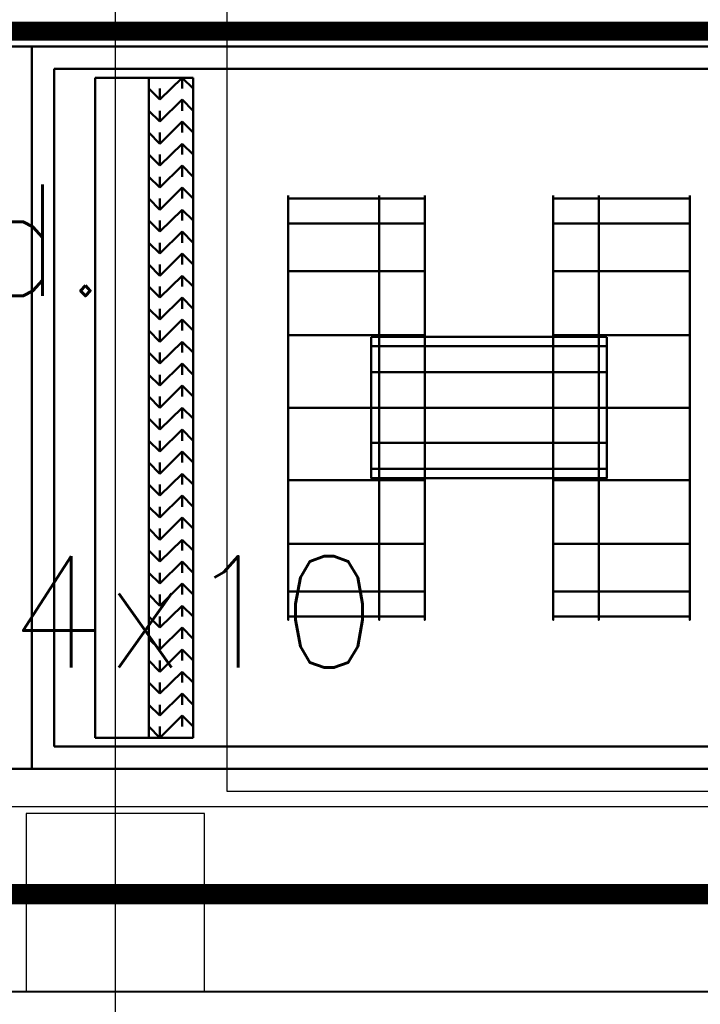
# Model space of a CAD drawing. Header units: centimetres. Extents: x -156440 to 298236, y -263599 to 81430.
# Tile 119 of 170: x 145810 to 147336, y -103460 to -101251. Entities that reach past the tile are written whole.
import ezdxf

# ---------------------------------------------------------------- set-up
doc = ezdxf.new("R2010")
doc.units = ezdxf.units.CM
doc.header["$LTSCALE"] = 50
for name, pattern in [('01-101 Went PP Poziom -2$0$DASHDOT2', [12.7, 6.35, -3.175, 0, -3.175]), ('Kondygnacja -2$0$HIDDEN2', [4.7625, 3.175, -1.5875]), ('Osie rzutów$0$DASHDOT2', [12.7, 6.35, -3.175, 0, -3.175])]:
    doc.linetypes.add(name, pattern=pattern)
for name, color, linetype in [('01-101 Went PP Poziom -2$0$L_linie przekrojowe', 213, 'Continuous'), ('01-101 Went PP Poziom -2$0$L_text', 2, 'Continuous'), ('bgde_centrale wentylacyjne', 3, 'Continuous'), ('Kondygnacja -2$0$ARCH_KONSTR_POWYŻEJ RZUTU_IST', 8, 'Kondygnacja -2$0$HIDDEN2'), ('Kondygnacja -2$0$ARCH_ŻELBET_IST', 9, 'Continuous'), ('Osie rzutów$0$ARCH_INFO_OSIE_IST', 8, 'Osie rzutów$0$DASHDOT2')]:
    doc.layers.add(name, color=color, linetype=linetype)
for name, color, linetype, lineweight in [('01-101 Went PP Poziom -2$0$L_urządzenia', 1, 'Continuous', 50), ('bgde_fundamenty pod urządzenia', 7, 'Continuous', 35), ('bgde_N18', 4, 'Continuous', 40), ('Kondygnacja -2$0$_SP KORYTA', 8, 'Continuous', 25)]:
    doc.layers.add(name, color=color, linetype=linetype, lineweight=lineweight)
doc.layers.get('01-101 Went PP Poziom -2$0$L_text').off()
doc.styles.add('Romans', font='Romans.shx')

# ---------------------------------------------------------------- blocks, each defined once
blk = doc.blocks.new('Osie rzutów')
at = {"layer": 'Osie rzutów$0$ARCH_INFO_OSIE_IST', "ltscale": 10}
for p, q in [((6860, 12510), (6860, 4623.26)), ((4436.04, 11600), (13655, 11600))]:
    blk.add_line(p, q, dxfattribs=at)
blk = doc.blocks.new('Kondygnacja -2$0$konstukcja stropu -2')
at = {"layer": 'Kondygnacja -2$0$ARCH_KONSTR_POWYŻEJ RZUTU_IST', "ltscale": 10}
for p, q in [((6885, 12155), (6885, 11625)), ((6885, 11625), (7435, 11625))]:
    blk.add_line(p, q, dxfattribs=at)
blk = doc.blocks.new('01-101 Went PP Poziom -2$0$A$C531677BF')
at = {"layer": '01-101 Went PP Poziom -2$0$L_urządzenia', "extrusion": (-1.22461e-16, -1, 0)}
for p, q in [((6751.29, 46792, -12), (6841.29, 46792, -12)), ((6751.29, 46792, 292), (6841.29, 46792, 292)), ((6751.29, 46792), (6841.29, 46792)), ((6841.29, 46792, -12), (6841.29, 46630, -12)), ((6841.29, 46792), (6841.29, 46792, -12)), ((6841.29, 46792, -12), (6893.79, 46792, -12)), ((6841.29, 46630), (6841.29, 46792)), ((6841.29, 46792, 146), (6841.29, 46630, 146)), ((6841.29, 46792), (6841.29, 46792, 146)), ((6841.29, 46792, 146), (6893.79, 46792, 146)), ((6841.29, 46792), (6893.79, 46792)), ((6841.29, 46792, -12), (6841.29, 46630, -12)), ((6841.29, 46792), (6841.29, 46792, -12)), ((6841.29, 46630), (6841.29, 46792)), ((6841.29, 46792, 292), (6841.29, 46630, 292)), ((6841.29, 46792), (6841.29, 46792, 292)), ((6841.29, 46630, 146), (6841.29, 46792, 146)), ((6841.29, 46792, 292), (6841.29, 46630, 292)), ((6841.29, 46792, 146), (6841.29, 46792, 292)), ((6841.29, 46792, 292), (6993.79, 46792, 292)), ((6841.29, 46792, 146), (6993.79, 46792, 146)), ((6893.79, 46792, -12), (7041.29, 46792, -12)), ((6893.79, 46792, 146), (7041.29, 46792, 146)), ((6893.79, 46792), (7041.29, 46792)), ((6846.29, 46635, 5), (6846.29, 46787, 5)), ((6846.29, 46787, 141), (6846.29, 46635, 141)), ((6846.29, 46787, 5), (6846.29, 46787, 141)), ((6846.29, 46787, 141), (6893.79, 46787, 141)), ((6846.29, 46787, 5), (6893.79, 46787, 5)), ((6846.29, 46635, 151), (6846.29, 46787, 151)), ((6846.29, 46787, 287), (6846.29, 46635, 287)), ((6846.29, 46787, 151), (6846.29, 46787, 287)), ((6846.29, 46787, 287), (6993.79, 46787, 287)), ((6846.29, 46787, 151), (6993.79, 46787, 151)), ((6893.79, 46787, 141), (7036.29, 46787, 141)), ((6893.79, 46787, 5), (7036.29, 46787, 5)), ((6855.49, 46785, 139), (6855.49, 46637, 139)), ((6855.49, 46785, 7), (6855.49, 46637, 7)), ((6855.49, 46785, 139), (6855.49, 46785, 7)), ((6867.49, 46785, 139), (6855.49, 46785, 139)), ((6855.49, 46785, 7), (6867.49, 46785, 7)), ((6858.49, 46785, 73), (6864.49, 46785, 73)), ((6867.49, 46785, 139), (6867.49, 46637, 139)), ((6867.49, 46785, 7), (6867.49, 46637, 7)), ((6867.49, 46785, 139), (6867.49, 46785, 7)), ((6877.49, 46785, 139), (6867.49, 46785, 139)), ((6867.49, 46785, 7), (6877.49, 46785, 7)), ((6867.49, 46785, 139), (6867.49, 46637, 139)), ((6867.49, 46785, 7), (6867.49, 46637, 7)), ((6867.49, 46785, 7), (6867.49, 46785, 139)), ((6869.99, 46780.1, 139), (6874.99, 46785, 139)), ((6869.99, 46780.1, 7), (6874.99, 46785, 7)), ((6874.99, 46785, 7), (6874.99, 46782.6, 139)), ((6874.99, 46785, 139), (6877.49, 46782.6, 139)), ((6874.99, 46785, 7), (6877.49, 46782.6, 7)), ((6877.49, 46785, 139), (6877.49, 46637, 139)), ((6877.49, 46785, 7), (6877.49, 46637, 7)), ((6877.49, 46785, 7), (6877.49, 46785, 139)), ((6867.49, 46782.6, 7), (6867.49, 46782.6, 139)), ((6867.49, 46782.6, 139), (6869.99, 46780.1, 139)), ((6867.49, 46782.6, 7), (6869.99, 46780.1, 7)), ((6869.99, 46780.1, 7), (6869.99, 46782.6, 139)), ((6877.49, 46782.6, 7), (6877.49, 46782.6, 139)), ((6869.99, 46775.2, 139), (6874.99, 46780.1, 139)), ((6869.99, 46775.2, 7), (6874.99, 46780.1, 7)), ((6874.99, 46780.1, 7), (6874.99, 46777.6, 139)), ((6874.99, 46780.1, 139), (6877.49, 46777.6, 139)), ((6874.99, 46780.1, 7), (6877.49, 46777.6, 7)), ((6867.49, 46777.6, 7), (6867.49, 46777.6, 139)), ((6867.49, 46777.6, 139), (6869.99, 46775.2, 139)), ((6867.49, 46777.6, 7), (6869.99, 46775.2, 7)), ((6869.99, 46775.2, 7), (6869.99, 46777.6, 139)), ((6877.49, 46777.6, 7), (6877.49, 46777.6, 139)), ((6869.99, 46770.2, 139), (6874.99, 46775.2, 139)), ((6869.99, 46770.2, 7), (6874.99, 46775.2, 7)), ((6874.99, 46775.2, 7), (6874.99, 46772.7, 139)), ((6874.99, 46775.2, 139), (6877.49, 46772.7, 139)), ((6874.99, 46775.2, 7), (6877.49, 46772.7, 7)), ((6867.49, 46772.7, 7), (6867.49, 46772.7, 139)), ((6867.49, 46772.7, 139), (6869.99, 46770.2, 139)), ((6867.49, 46772.7, 7), (6869.99, 46770.2, 7)), ((6869.99, 46770.2, 7), (6869.99, 46772.7, 139)), ((6877.49, 46772.7, 7), (6877.49, 46772.7, 139)), ((6869.99, 46765.3, 139), (6874.99, 46770.2, 139)), ((6869.99, 46765.3, 7), (6874.99, 46770.2, 7)), ((6874.99, 46770.2, 7), (6874.99, 46767.8, 139)), ((6874.99, 46770.2, 139), (6877.49, 46767.8, 139)), ((6874.99, 46770.2, 7), (6877.49, 46767.8, 7)), ((6867.49, 46767.8, 7), (6867.49, 46767.8, 139)), ((6867.49, 46767.8, 139), (6869.99, 46765.3, 139)), ((6867.49, 46767.8, 7), (6869.99, 46765.3, 7)), ((6869.99, 46765.3, 7), (6869.99, 46767.8, 139)), ((6877.49, 46767.8, 7), (6877.49, 46767.8, 139)), ((6869.99, 46760.4, 139), (6874.99, 46765.3, 139)), ((6869.99, 46760.4, 7), (6874.99, 46765.3, 7)), ((6874.99, 46765.3, 7), (6874.99, 46762.8, 139)), ((6874.99, 46765.3, 139), (6877.49, 46762.8, 139)), ((6874.99, 46765.3, 7), (6877.49, 46762.8, 7)), ((6867.49, 46762.8, 7), (6867.49, 46762.8, 139)), ((6867.49, 46762.8, 139), (6869.99, 46760.4, 139)), ((6867.49, 46762.8, 7), (6869.99, 46760.4, 7)), ((6869.99, 46760.4, 7), (6869.99, 46762.8, 139)), ((6877.49, 46762.8, 7), (6877.49, 46762.8, 139)), ((6869.99, 46755.4, 139), (6874.99, 46760.4, 139)), ((6869.99, 46755.4, 7), (6874.99, 46760.4, 7)), ((6874.99, 46760.4, 7), (6874.99, 46757.9, 139)), ((6874.99, 46760.4, 139), (6877.49, 46757.9, 139)), ((6874.99, 46760.4, 7), (6877.49, 46757.9, 7)), ((6867.49, 46757.9, 7), (6867.49, 46757.9, 139)), ((6867.49, 46757.9, 139), (6869.99, 46755.4, 139)), ((6867.49, 46757.9, 7), (6869.99, 46755.4, 7)), ((6869.99, 46755.4, 7), (6869.99, 46757.9, 139)), ((6877.49, 46757.9, 7), (6877.49, 46757.9, 139)), ((6898.79, 46757.9, 81.2), (6919.19, 46757.9, 81.2)), ((6898.79, 46757.9, 64.7), (6919.19, 46757.9, 64.7)), ((6919.19, 46757.9, 81.2), (6929.39, 46757.9, 81.2)), ((6919.19, 46757.9, 64.7), (6929.39, 46757.9, 64.7)), ((6968.39, 46757.9, 227.2), (6958.19, 46757.9, 227.2)), ((6968.39, 46757.9, 210.7), (6958.19, 46757.9, 210.7)), ((6988.79, 46757.9, 227.2), (6968.39, 46757.9, 227.2)), ((6988.79, 46757.9, 210.7), (6968.39, 46757.9, 210.7)), ((6869.99, 46750.5, 139), (6874.99, 46755.4, 139)), ((6869.99, 46750.5, 7), (6874.99, 46755.4, 7)), ((6874.99, 46755.4, 7), (6874.99, 46753, 139)), ((6874.99, 46755.4, 139), (6877.49, 46753, 139)), ((6874.99, 46755.4, 7), (6877.49, 46753, 7)), ((6867.49, 46753, 7), (6867.49, 46753, 139)), ((6867.49, 46753, 139), (6869.99, 46750.5, 139)), ((6867.49, 46753, 7), (6869.99, 46750.5, 7)), ((6869.99, 46750.5, 7), (6869.99, 46753, 139)), ((6877.49, 46753, 7), (6877.49, 46753, 139)), ((6898.79, 46752.3, 96.8), (6919.19, 46752.3, 96.8)), ((6898.79, 46752.3, 49.2), (6919.19, 46752.3, 49.2)), ((6919.19, 46752.3, 96.8), (6929.39, 46752.3, 96.8)), ((6919.19, 46752.3, 49.2), (6929.39, 46752.3, 49.2)), ((6968.39, 46752.3, 242.8), (6958.19, 46752.3, 242.8)), ((6968.39, 46752.3, 195.2), (6958.19, 46752.3, 195.2)), ((6988.79, 46752.3, 242.8), (6968.39, 46752.3, 242.8)), ((6988.79, 46752.3, 195.2), (6968.39, 46752.3, 195.2)), ((6869.99, 46745.6, 139), (6874.99, 46750.5, 139)), ((6869.99, 46745.6, 7), (6874.99, 46750.5, 7)), ((6874.99, 46750.5, 7), (6874.99, 46748, 139)), ((6874.99, 46750.5, 139), (6877.49, 46748, 139)), ((6874.99, 46750.5, 7), (6877.49, 46748, 7)), ((6867.49, 46748, 7), (6867.49, 46748, 139)), ((6867.49, 46748, 139), (6869.99, 46745.6, 139)), ((6867.49, 46748, 7), (6869.99, 46745.6, 7)), ((6869.99, 46745.6, 7), (6869.99, 46748, 139)), ((6877.49, 46748, 7), (6877.49, 46748, 139)), ((6869.99, 46740.6, 139), (6874.99, 46745.6, 139)), ((6869.99, 46740.6, 7), (6874.99, 46745.6, 7)), ((6874.99, 46745.6, 7), (6874.99, 46743.1, 139)), ((6874.99, 46745.6, 139), (6877.49, 46743.1, 139)), ((6874.99, 46745.6, 7), (6877.49, 46743.1, 7)), ((6867.49, 46743.1, 7), (6867.49, 46743.1, 139)), ((6867.49, 46743.1, 139), (6869.99, 46740.6, 139)), ((6867.49, 46743.1, 7), (6869.99, 46740.6, 7)), ((6869.99, 46740.6, 7), (6869.99, 46743.1, 139)), ((6877.49, 46743.1, 7), (6877.49, 46743.1, 139)), ((6869.99, 46735.7, 139), (6874.99, 46740.6, 139)), ((6869.99, 46735.7, 7), (6874.99, 46740.6, 7)), ((6874.99, 46740.6, 7), (6874.99, 46738.2, 139)), ((6874.99, 46740.6, 139), (6877.49, 46738.2, 139)), ((6874.99, 46740.6, 7), (6877.49, 46738.2, 7)), ((6898.79, 46741.6, 109.4), (6919.19, 46741.6, 109.4)), ((6898.79, 46741.6, 36.5), (6919.19, 46741.6, 36.5)), ((6919.19, 46741.6, 109.4), (6929.39, 46741.6, 109.4)), ((6919.19, 46741.6, 36.5), (6929.39, 46741.6, 36.5)), ((6968.39, 46741.6, 255.4), (6958.19, 46741.6, 255.4)), ((6968.39, 46741.6, 182.5), (6958.19, 46741.6, 182.5)), ((6988.79, 46741.6, 255.4), (6968.39, 46741.6, 255.4)), ((6988.79, 46741.6, 182.5), (6968.39, 46741.6, 182.5)), ((6867.49, 46738.2, 7), (6867.49, 46738.2, 139)), ((6867.49, 46738.2, 139), (6869.99, 46735.7, 139)), ((6867.49, 46738.2, 7), (6869.99, 46735.7, 7)), ((6869.99, 46735.7, 7), (6869.99, 46738.2, 139)), ((6877.49, 46738.2, 7), (6877.49, 46738.2, 139)), ((6869.99, 46730.8, 139), (6874.99, 46735.7, 139)), ((6869.99, 46730.8, 7), (6874.99, 46735.7, 7)), ((6874.99, 46735.7, 7), (6874.99, 46733.2, 139)), ((6874.99, 46735.7, 139), (6877.49, 46733.2, 139)), ((6874.99, 46735.7, 7), (6877.49, 46733.2, 7)), ((6867.49, 46733.2, 7), (6867.49, 46733.2, 139)), ((6867.49, 46733.2, 139), (6869.99, 46730.8, 139)), ((6867.49, 46733.2, 7), (6869.99, 46730.8, 7)), ((6869.99, 46730.8, 7), (6869.99, 46733.2, 139)), ((6877.49, 46733.2, 7), (6877.49, 46733.2, 139)), ((6869.99, 46725.8, 139), (6874.99, 46730.8, 139)), ((6869.99, 46725.8, 7), (6874.99, 46730.8, 7)), ((6874.99, 46730.8, 7), (6874.99, 46728.3, 139)), ((6874.99, 46730.8, 139), (6877.49, 46728.3, 139)), ((6874.99, 46730.8, 7), (6877.49, 46728.3, 7)), ((6867.49, 46728.3, 7), (6867.49, 46728.3, 139)), ((6867.49, 46728.3, 139), (6869.99, 46725.8, 139)), ((6867.49, 46728.3, 7), (6869.99, 46725.8, 7)), ((6869.99, 46725.8, 7), (6869.99, 46728.3, 139)), ((6877.49, 46728.3, 7), (6877.49, 46728.3, 139)), ((6898.79, 46727.3, 117.7), (6919.19, 46727.3, 117.7)), ((6898.79, 46727.3, 28.2), (6919.19, 46727.3, 28.2)), ((6919.19, 46727.3, 117.7), (6929.39, 46727.3, 117.7)), ((6919.19, 46727.3, 28.2), (6929.39, 46727.3, 28.2)), ((6968.39, 46727.3, 263.7), (6958.19, 46727.3, 263.7)), ((6968.39, 46727.3, 174.2), (6958.19, 46727.3, 174.2)), ((6988.79, 46727.3, 263.7), (6968.39, 46727.3, 263.7)), ((6988.79, 46727.3, 174.2), (6968.39, 46727.3, 174.2)), ((6869.99, 46720.9, 139), (6874.99, 46725.8, 139)), ((6869.99, 46720.9, 7), (6874.99, 46725.8, 7)), ((6874.99, 46725.8, 7), (6874.99, 46723.4, 139)), ((6874.99, 46725.8, 139), (6877.49, 46723.4, 139)), ((6874.99, 46725.8, 7), (6877.49, 46723.4, 7)), ((6958.19, 46726.9, 219), (6917.39, 46726.9, 219)), ((6929.39, 46726.9, 73), (6970.19, 46726.9, 73)), ((6867.49, 46723.4, 7), (6867.49, 46723.4, 139)), ((6867.49, 46723.4, 139), (6869.99, 46720.9, 139)), ((6867.49, 46723.4, 7), (6869.99, 46720.9, 7)), ((6869.99, 46720.9, 7), (6869.99, 46723.4, 139)), ((6877.49, 46723.4, 7), (6877.49, 46723.4, 139)), ((6958.19, 46724.8, 226.9), (6917.39, 46724.8, 226.9)), ((6958.19, 46724.8, 211), (6917.39, 46724.8, 211)), ((6929.39, 46724.8, 80.9), (6970.19, 46724.8, 80.9)), ((6929.39, 46724.8, 65), (6970.19, 46724.8, 65)), ((6869.99, 46716, 139), (6874.99, 46720.9, 139)), ((6869.99, 46716, 7), (6874.99, 46720.9, 7)), ((6874.99, 46720.9, 7), (6874.99, 46718.4, 139)), ((6874.99, 46720.9, 139), (6877.49, 46718.4, 139)), ((6874.99, 46720.9, 7), (6877.49, 46718.4, 7)), ((6958.19, 46719, 232.7), (6917.39, 46719, 232.7)), ((6958.19, 46719, 205.2), (6917.39, 46719, 205.2)), ((6929.39, 46719, 86.7), (6970.19, 46719, 86.7)), ((6929.39, 46719, 59.2), (6970.19, 46719, 59.2)), ((6867.49, 46718.4, 7), (6867.49, 46718.4, 139)), ((6867.49, 46718.4, 139), (6869.99, 46716, 139)), ((6867.49, 46718.4, 7), (6869.99, 46716, 7)), ((6869.99, 46716, 7), (6869.99, 46718.4, 139)), ((6877.49, 46718.4, 7), (6877.49, 46718.4, 139)), ((6869.99, 46711, 139), (6874.99, 46716, 139)), ((6869.99, 46711, 7), (6874.99, 46716, 7)), ((6874.99, 46716, 7), (6874.99, 46713.5, 139)), ((6874.99, 46716, 139), (6877.49, 46713.5, 139)), ((6874.99, 46716, 7), (6877.49, 46713.5, 7)), ((6867.49, 46713.5, 7), (6867.49, 46713.5, 139)), ((6867.49, 46713.5, 139), (6869.99, 46711, 139)), ((6867.49, 46713.5, 7), (6869.99, 46711, 7)), ((6869.99, 46711, 7), (6869.99, 46713.5, 139)), ((6877.49, 46713.5, 7), (6877.49, 46713.5, 139)), ((6869.99, 46706.1, 139), (6874.99, 46711, 139)), ((6869.99, 46706.1, 7), (6874.99, 46711, 7)), ((6874.99, 46711, 7), (6874.99, 46708.6, 139)), ((6874.99, 46711, 139), (6877.49, 46708.6, 139)), ((6874.99, 46711, 7), (6877.49, 46708.6, 7)), ((6898.79, 46711, 25.4), (6919.19, 46711, 25.4)), ((6898.79, 46711, 120.6), (6919.19, 46711, 120.6)), ((6958.19, 46711, 203.1), (6917.39, 46711, 203.1)), ((6958.19, 46711, 234.8), (6917.39, 46711, 234.8)), ((6919.19, 46711, 25.4), (6929.39, 46711, 25.4)), ((6919.19, 46711, 120.6), (6929.39, 46711, 120.6)), ((6929.39, 46711, 57.1), (6970.19, 46711, 57.1)), ((6929.39, 46711, 88.8), (6970.19, 46711, 88.8)), ((6968.39, 46711, 171.4), (6958.19, 46711, 171.4)), ((6968.39, 46711, 266.6), (6958.19, 46711, 266.6)), ((6988.79, 46711, 171.4), (6968.39, 46711, 171.4)), ((6988.79, 46711, 266.6), (6968.39, 46711, 266.6)), ((6867.49, 46708.6, 7), (6867.49, 46708.6, 139)), ((6867.49, 46708.6, 139), (6869.99, 46706.1, 139)), ((6867.49, 46708.6, 7), (6869.99, 46706.1, 7)), ((6869.99, 46706.1, 7), (6869.99, 46708.6, 139)), ((6877.49, 46708.6, 7), (6877.49, 46708.6, 139)), ((6869.99, 46701.2, 139), (6874.99, 46706.1, 139)), ((6869.99, 46701.2, 7), (6874.99, 46706.1, 7)), ((6874.99, 46706.1, 7), (6874.99, 46703.6, 139)), ((6874.99, 46706.1, 139), (6877.49, 46703.6, 139)), ((6874.99, 46706.1, 7), (6877.49, 46703.6, 7)), ((6867.49, 46703.6, 7), (6867.49, 46703.6, 139)), ((6867.49, 46703.6, 139), (6869.99, 46701.2, 139)), ((6867.49, 46703.6, 7), (6869.99, 46701.2, 7)), ((6869.99, 46701.2, 7), (6869.99, 46703.6, 139)), ((6877.49, 46703.6, 7), (6877.49, 46703.6, 139)), ((6958.19, 46703.1, 205.2), (6917.39, 46703.1, 205.2)), ((6958.19, 46703.1, 232.7), (6917.39, 46703.1, 232.7)), ((6929.39, 46703.1, 59.2), (6970.19, 46703.1, 59.2)), ((6929.39, 46703.1, 86.7), (6970.19, 46703.1, 86.7)), ((6869.99, 46696.2, 139), (6874.99, 46701.2, 139)), ((6869.99, 46696.2, 7), (6874.99, 46701.2, 7)), ((6874.99, 46701.2, 7), (6874.99, 46698.7, 139)), ((6874.99, 46701.2, 139), (6877.49, 46698.7, 139)), ((6874.99, 46701.2, 7), (6877.49, 46698.7, 7)), ((6867.49, 46698.7, 7), (6867.49, 46698.7, 139)), ((6867.49, 46698.7, 139), (6869.99, 46696.2, 139)), ((6867.49, 46698.7, 7), (6869.99, 46696.2, 7)), ((6869.99, 46696.2, 7), (6869.99, 46698.7, 139)), ((6877.49, 46698.7, 7), (6877.49, 46698.7, 139)), ((6958.19, 46697.3, 211), (6917.39, 46697.3, 211)), ((6958.19, 46697.3, 226.9), (6917.39, 46697.3, 226.9)), ((6929.39, 46697.3, 65), (6970.19, 46697.3, 65)), ((6929.39, 46697.3, 80.9), (6970.19, 46697.3, 80.9)), ((6869.99, 46691.3, 139), (6874.99, 46696.2, 139)), ((6869.99, 46691.3, 7), (6874.99, 46696.2, 7)), ((6874.99, 46696.2, 7), (6874.99, 46693.8, 139)), ((6874.99, 46696.2, 139), (6877.49, 46693.8, 139)), ((6874.99, 46696.2, 7), (6877.49, 46693.8, 7)), ((6898.79, 46694.8, 28.2), (6919.19, 46694.8, 28.2)), ((6898.79, 46694.8, 117.7), (6919.19, 46694.8, 117.7)), ((6958.19, 46695.2, 219), (6917.39, 46695.2, 219)), ((6919.19, 46694.8, 28.2), (6929.39, 46694.8, 28.2)), ((6919.19, 46694.8, 117.7), (6929.39, 46694.8, 117.7)), ((6929.39, 46695.2, 73), (6970.19, 46695.2, 73)), ((6968.39, 46694.8, 174.2), (6958.19, 46694.8, 174.2)), ((6968.39, 46694.8, 263.7), (6958.19, 46694.8, 263.7)), ((6988.79, 46694.8, 174.2), (6968.39, 46694.8, 174.2)), ((6988.79, 46694.8, 263.7), (6968.39, 46694.8, 263.7)), ((6867.49, 46693.8, 7), (6867.49, 46693.8, 139)), ((6867.49, 46693.8, 139), (6869.99, 46691.3, 139)), ((6867.49, 46693.8, 7), (6869.99, 46691.3, 7)), ((6869.99, 46691.3, 7), (6869.99, 46693.8, 139)), ((6877.49, 46693.8, 7), (6877.49, 46693.8, 139)), ((6869.99, 46686.4, 139), (6874.99, 46691.3, 139)), ((6869.99, 46686.4, 7), (6874.99, 46691.3, 7)), ((6874.99, 46691.3, 7), (6874.99, 46688.8, 139)), ((6874.99, 46691.3, 139), (6877.49, 46688.8, 139)), ((6874.99, 46691.3, 7), (6877.49, 46688.8, 7)), ((6867.49, 46688.8, 7), (6867.49, 46688.8, 139)), ((6867.49, 46688.8, 139), (6869.99, 46686.4, 139)), ((6867.49, 46688.8, 7), (6869.99, 46686.4, 7)), ((6869.99, 46686.4, 7), (6869.99, 46688.8, 139)), ((6877.49, 46688.8, 7), (6877.49, 46688.8, 139)), ((6869.99, 46681.4, 139), (6874.99, 46686.4, 139)), ((6869.99, 46681.4, 7), (6874.99, 46686.4, 7)), ((6874.99, 46686.4, 7), (6874.99, 46683.9, 139)), ((6874.99, 46686.4, 139), (6877.49, 46683.9, 139)), ((6874.99, 46686.4, 7), (6877.49, 46683.9, 7)), ((6867.49, 46683.9, 7), (6867.49, 46683.9, 139)), ((6867.49, 46683.9, 139), (6869.99, 46681.4, 139)), ((6867.49, 46683.9, 7), (6869.99, 46681.4, 7)), ((6869.99, 46681.4, 7), (6869.99, 46683.9, 139)), ((6877.49, 46683.9, 7), (6877.49, 46683.9, 139)), ((6869.99, 46676.5, 139), (6874.99, 46681.4, 139)), ((6869.99, 46676.5, 7), (6874.99, 46681.4, 7)), ((6874.99, 46681.4, 7), (6874.99, 46679, 139)), ((6874.99, 46681.4, 139), (6877.49, 46679, 139)), ((6874.99, 46681.4, 7), (6877.49, 46679, 7)), ((6867.49, 46679, 7), (6867.49, 46679, 139)), ((6867.49, 46679, 139), (6869.99, 46676.5, 139)), ((6867.49, 46679, 7), (6869.99, 46676.5, 7)), ((6869.99, 46676.5, 7), (6869.99, 46679, 139)), ((6877.49, 46679, 7), (6877.49, 46679, 139)), ((6898.79, 46680.5, 36.5), (6919.19, 46680.5, 36.5)), ((6898.79, 46680.5, 109.4), (6919.19, 46680.5, 109.4)), ((6919.19, 46680.5, 36.5), (6929.39, 46680.5, 36.5)), ((6919.19, 46680.5, 109.4), (6929.39, 46680.5, 109.4)), ((6968.39, 46680.5, 182.5), (6958.19, 46680.5, 182.5)), ((6968.39, 46680.5, 255.4), (6958.19, 46680.5, 255.4)), ((6988.79, 46680.5, 182.5), (6968.39, 46680.5, 182.5)), ((6988.79, 46680.5, 255.4), (6968.39, 46680.5, 255.4)), ((6869.99, 46671.6, 139), (6874.99, 46676.5, 139)), ((6869.99, 46671.6, 7), (6874.99, 46676.5, 7)), ((6874.99, 46676.5, 7), (6874.99, 46674, 139)), ((6874.99, 46676.5, 139), (6877.49, 46674, 139)), ((6874.99, 46676.5, 7), (6877.49, 46674, 7)), ((6867.49, 46674, 7), (6867.49, 46674, 139)), ((6867.49, 46674, 139), (6869.99, 46671.6, 139)), ((6867.49, 46674, 7), (6869.99, 46671.6, 7)), ((6869.99, 46671.6, 7), (6869.99, 46674, 139)), ((6877.49, 46674, 7), (6877.49, 46674, 139)), ((6869.99, 46666.6, 139), (6874.99, 46671.6, 139)), ((6869.99, 46666.6, 7), (6874.99, 46671.6, 7)), ((6874.99, 46671.6, 7), (6874.99, 46669.1, 139)), ((6874.99, 46671.6, 139), (6877.49, 46669.1, 139)), ((6874.99, 46671.6, 7), (6877.49, 46669.1, 7)), ((6867.49, 46669.1, 7), (6867.49, 46669.1, 139)), ((6867.49, 46669.1, 139), (6869.99, 46666.6, 139)), ((6867.49, 46669.1, 7), (6869.99, 46666.6, 7)), ((6869.99, 46666.6, 7), (6869.99, 46669.1, 139)), ((6877.49, 46669.1, 7), (6877.49, 46669.1, 139)), ((6898.79, 46669.8, 49.2), (6919.19, 46669.8, 49.2)), ((6898.79, 46669.8, 96.8), (6919.19, 46669.8, 96.8)), ((6919.19, 46669.8, 49.2), (6929.39, 46669.8, 49.2)), ((6919.19, 46669.8, 96.8), (6929.39, 46669.8, 96.8)), ((6968.39, 46669.8, 195.2), (6958.19, 46669.8, 195.2)), ((6968.39, 46669.8, 242.8), (6958.19, 46669.8, 242.8)), ((6988.79, 46669.8, 195.2), (6968.39, 46669.8, 195.2)), ((6988.79, 46669.8, 242.8), (6968.39, 46669.8, 242.8)), ((6869.99, 46661.7, 139), (6874.99, 46666.6, 139)), ((6869.99, 46661.7, 7), (6874.99, 46666.6, 7)), ((6874.99, 46666.6, 7), (6874.99, 46664.2, 139)), ((6874.99, 46666.6, 139), (6877.49, 46664.2, 139)), ((6874.99, 46666.6, 7), (6877.49, 46664.2, 7)), ((6867.49, 46664.2, 7), (6867.49, 46664.2, 139)), ((6867.49, 46664.2, 139), (6869.99, 46661.7, 139)), ((6867.49, 46664.2, 7), (6869.99, 46661.7, 7)), ((6869.99, 46661.7, 7), (6869.99, 46664.2, 139)), ((6877.49, 46664.2, 7), (6877.49, 46664.2, 139)), ((6898.79, 46664.2, 64.7), (6919.19, 46664.2, 64.7)), ((6898.79, 46664.2, 81.2), (6919.19, 46664.2, 81.2)), ((6919.19, 46664.2, 64.7), (6929.39, 46664.2, 64.7)), ((6919.19, 46664.2, 81.2), (6929.39, 46664.2, 81.2)), ((6968.39, 46664.2, 210.7), (6958.19, 46664.2, 210.7)), ((6968.39, 46664.2, 227.2), (6958.19, 46664.2, 227.2)), ((6988.79, 46664.2, 210.7), (6968.39, 46664.2, 210.7)), ((6988.79, 46664.2, 227.2), (6968.39, 46664.2, 227.2)), ((6869.99, 46656.8, 139), (6874.99, 46661.7, 139)), ((6869.99, 46656.8, 7), (6874.99, 46661.7, 7)), ((6874.99, 46661.7, 7), (6874.99, 46659.2, 139)), ((6874.99, 46661.7, 139), (6877.49, 46659.2, 139)), ((6874.99, 46661.7, 7), (6877.49, 46659.2, 7)), ((6867.49, 46659.2, 7), (6867.49, 46659.2, 139)), ((6867.49, 46659.2, 139), (6869.99, 46656.8, 139)), ((6867.49, 46659.2, 7), (6869.99, 46656.8, 7)), ((6869.99, 46656.8, 7), (6869.99, 46659.2, 139)), ((6877.49, 46659.2, 7), (6877.49, 46659.2, 139)), ((6869.99, 46651.8, 139), (6874.99, 46656.8, 139)), ((6869.99, 46651.8, 7), (6874.99, 46656.8, 7)), ((6874.99, 46656.8, 7), (6874.99, 46654.3, 139)), ((6874.99, 46656.8, 139), (6877.49, 46654.3, 139)), ((6874.99, 46656.8, 7), (6877.49, 46654.3, 7)), ((6867.49, 46654.3, 7), (6867.49, 46654.3, 139)), ((6867.49, 46654.3, 139), (6869.99, 46651.8, 139)), ((6867.49, 46654.3, 7), (6869.99, 46651.8, 7)), ((6869.99, 46651.8, 7), (6869.99, 46654.3, 139)), ((6877.49, 46654.3, 7), (6877.49, 46654.3, 139)), ((6869.99, 46646.9, 139), (6874.99, 46651.8, 139)), ((6869.99, 46646.9, 7), (6874.99, 46651.8, 7)), ((6874.99, 46651.8, 7), (6874.99, 46649.4, 139)), ((6874.99, 46651.8, 139), (6877.49, 46649.4, 139)), ((6874.99, 46651.8, 7), (6877.49, 46649.4, 7)), ((6867.49, 46649.4, 7), (6867.49, 46649.4, 139)), ((6867.49, 46649.4, 139), (6869.99, 46646.9, 139)), ((6867.49, 46649.4, 7), (6869.99, 46646.9, 7)), ((6869.99, 46646.9, 7), (6869.99, 46649.4, 139)), ((6877.49, 46649.4, 7), (6877.49, 46649.4, 139)), ((6869.99, 46642, 139), (6874.99, 46646.9, 139)), ((6869.99, 46642, 7), (6874.99, 46646.9, 7)), ((6874.99, 46646.9, 7), (6874.99, 46644.4, 139)), ((6874.99, 46646.9, 139), (6877.49, 46644.4, 139)), ((6874.99, 46646.9, 7), (6877.49, 46644.4, 7)), ((6867.49, 46644.4, 7), (6867.49, 46644.4, 139)), ((6867.49, 46644.4, 139), (6869.99, 46642, 139)), ((6867.49, 46644.4, 7), (6869.99, 46642, 7)), ((6869.99, 46642, 7), (6869.99, 46644.4, 139)), ((6877.49, 46644.4, 7), (6877.49, 46644.4, 139)), ((6869.99, 46637, 139), (6874.99, 46642, 139)), ((6869.99, 46637, 7), (6874.99, 46642, 7)), ((6874.99, 46642, 7), (6874.99, 46639.5, 139)), ((6874.99, 46642, 139), (6877.49, 46639.5, 139)), ((6874.99, 46642, 7), (6877.49, 46639.5, 7)), ((6867.49, 46639.5, 7), (6867.49, 46639.5, 139)), ((6867.49, 46639.5, 139), (6869.99, 46637, 139)), ((6867.49, 46639.5, 7), (6869.99, 46637, 7)), ((6869.99, 46637, 7), (6869.99, 46639.5, 139)), ((6877.49, 46639.5, 7), (6877.49, 46639.5, 139)), ((6855.49, 46637, 139), (6855.49, 46637, 7)), ((6867.49, 46637, 139), (6855.49, 46637, 139)), ((6855.49, 46637, 7), (6867.49, 46637, 7)), ((6867.49, 46637, 139), (6867.49, 46637, 7)), ((6877.49, 46637, 139), (6867.49, 46637, 139)), ((6867.49, 46637, 7), (6877.49, 46637, 7)), ((6867.49, 46637, 7), (6867.49, 46637, 139)), ((6877.49, 46637, 7), (6877.49, 46637, 139)), ((6846.29, 46635, 141), (6846.29, 46635, 5)), ((6846.29, 46635, 141), (6893.79, 46635, 141)), ((6846.29, 46635, 5), (6893.79, 46635, 5)), ((6846.29, 46635, 287), (6846.29, 46635, 151)), ((6846.29, 46635, 287), (6993.79, 46635, 287)), ((6846.29, 46635, 151), (6993.79, 46635, 151)), ((6893.79, 46635, 141), (7036.29, 46635, 141)), ((6893.79, 46635, 5), (7036.29, 46635, 5)), ((6751.29, 46630, -12), (6841.29, 46630, -12)), ((6751.29, 46630, 292), (6841.29, 46630, 292)), ((6751.29, 46630), (6841.29, 46630)), ((6841.29, 46630), (6841.29, 46630, -12)), ((6841.29, 46630, -12), (6893.79, 46630, -12)), ((6841.29, 46630, 146), (6841.29, 46630)), ((6841.29, 46630, 146), (6893.79, 46630, 146)), ((6841.29, 46630), (6893.79, 46630)), ((6841.29, 46630), (6841.29, 46630, -12)), ((6841.29, 46630, 292), (6841.29, 46630)), ((6841.29, 46630, 292), (6841.29, 46630, 146)), ((6841.29, 46630, 292), (6993.79, 46630, 292)), ((6841.29, 46630, 146), (6993.79, 46630, 146)), ((6893.79, 46630, -12), (7041.29, 46630, -12)), ((6893.79, 46630, 146), (7041.29, 46630, 146)), ((6893.79, 46630), (7041.29, 46630))]:
    blk.add_line(p, q, dxfattribs=at)
at = {"layer": '01-101 Went PP Poziom -2$0$L_urządzenia', "extrusion": (1, -1.22461e-16, 0)}
for centre, radius in [((46711, 73, 6898.79), 47.6), ((46711, 73, 6919.19), 47.6), ((46711, 73, 6919.19), 47.6), ((46711, 73, 6929.39), 47.6), ((46711, 219, 6958.19), 47.6), ((46711, 219, 6968.39), 47.6), ((46711, 219, 6968.39), 47.6), ((46711, 219, 6988.79), 47.6), ((46711, 219, 6917.39), 15.8), ((46711, 73, 6929.39), 15.8), ((46711, 219, 6958.19), 15.8), ((46711, 73, 6970.19), 15.8)]:
    blk.add_circle(centre, radius, dxfattribs=at)

msp = doc.modelspace()

# ---------------------------------------------------------------- linework, layer by layer
at = {"layer": '01-101 Went PP Poziom -2$0$L_linie przekrojowe', "linetype": '01-101 Went PP Poziom -2$0$DASHDOT2', "const_width": 42}
for points in [[(162076.945, -101277.072), (130150.781, -101277.336)], [(158697.516, -103214.285), (128938.931, -103214.549)]]:
    msp.add_lwpolyline(points, dxfattribs=at)
at = {"layer": 'bgde_centrale wentylacyjne'}
msp.add_lwpolyline([(142642.111, -103015.77), (147832.111, -103015.77), (147832.111, -101275.77), (142642.111, -101275.77)], close=True, dxfattribs=at)
at = {"layer": 'bgde_fundamenty pod urządzenia', "elevation": -12305}
msp.add_lwpolyline([(147987.111, -101051.608), (141587.044, -101051.608), (141587.044, -103191.608), (147987.111, -103191.608)], close=True, dxfattribs=at)
at = {"layer": 'bgde_N18'}
msp.add_line((153868.684, -103431.769), (141224.241, -103431.769), dxfattribs=at)
at = {"layer": 'Kondygnacja -2$0$ARCH_ŻELBET_IST', "ltscale": 4, "elevation": -3480}
msp.add_lwpolyline([(145824.241, -103431.769), (146224.241, -103431.769), (146224.241, -103031.769), (145824.241, -103031.769)], close=True, dxfattribs=at)

# ---------------------------------------------------------------- block references
at = {"layer": '01-101 Went PP Poziom -2$0$L_text', "xscale": 10, "yscale": 10, "zscale": 10}
msp.add_blockref('01-101 Went PP Poziom -2$0$A$C531677BF', (77424.241, -569231.769), dxfattribs=at)
at = {"layer": 'Kondygnacja -2$0$_SP KORYTA', "xscale": 10, "yscale": 10, "zscale": 10}
msp.add_blockref('Kondygnacja -2$0$konstukcja stropu -2', (77424.241, -219231.769, -3480), dxfattribs=at)
at = {"layer": 'Osie rzutów$0$ARCH_INFO_OSIE_IST', "xscale": 10, "yscale": 10, "zscale": 10}
msp.add_blockref('Osie rzutów', (77424.241, -219231.769), dxfattribs=at)

# ---------------------------------------------------------------- texts
at = {"layer": 'bgde_fundamenty pod urządzenia', "insert": (142507.178, -101621.104, 1010), "char_height": 250, "width": 4721.5643, "attachment_point": 1, "style": 'Romans'}
msp.add_mtext('Centrala MCK7 prod. KLIMOR ~2,3t\\Pwym. fund. 640x214x10 ', dxfattribs=at)

doc.saveas('drawing.dxf')
